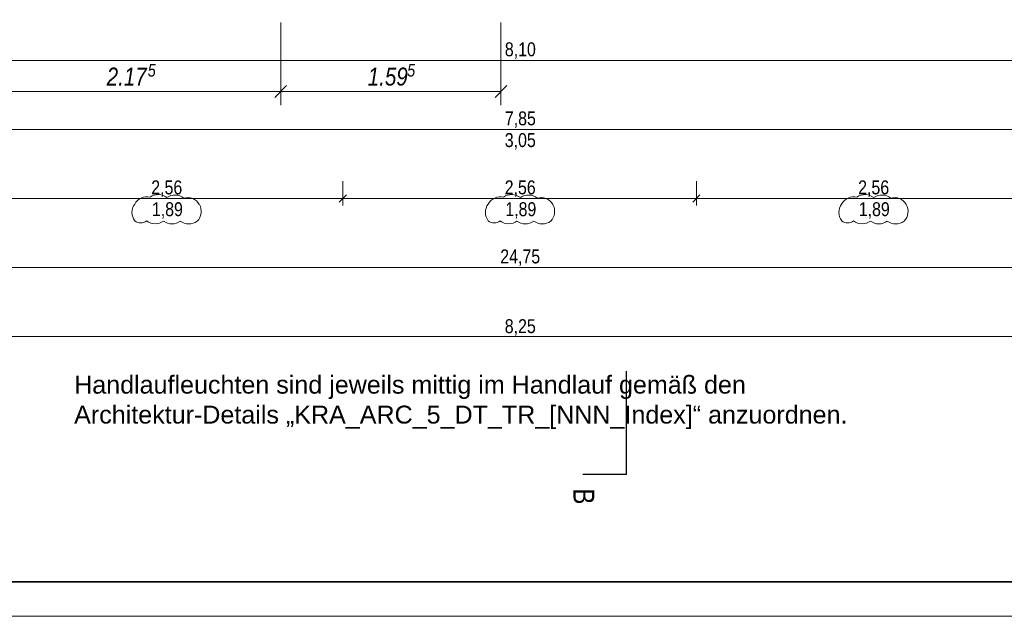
# Model space of a CAD drawing. Extents: x -620 to 300, y 62 to 1112.
# Tile 50 of 226: x -280 to -138, y 62 to 149. Entities that reach past the tile are written whole.
import ezdxf
from ezdxf.lldxf.tags import DXFTag

# ---------------------------------------------------------------- set-up
doc = ezdxf.new("R2010")
doc.units = 0
doc.layers.get('0').update_dxf_attribs({"lineweight": 13})
for name, color, linetype, lineweight, true_color in [('00_E_ST_Handlaufleuchte_Bem', 7, 'Continuous', 5, 0x7d7d00), ('70 -76 Bemaßung- 2 Allgemein', 9, 'Continuous', 5, 0x808080), ('70 -77 Revision- 2 Wolken', 7, 'Continuous', 18, 0x944cff)]:
    doc.layers.add(name, color=color, linetype=linetype, lineweight=lineweight, true_color=true_color)
for name, color, linetype, lineweight in [('70 -72 Beschriftung- 6 Schnittverläufe', 7, 'STRICHPUNKT2-A06CPVSFL0', 25), ('iwb_Plankopf Rahmen', 7, 'Continuous', 35), ('Keine-A06CPVSEL0', 7, 'Continuous', 9)]:
    doc.layers.add(name, color=color, linetype=linetype, lineweight=lineweight)
doc.styles.get("Standard").update_dxf_attribs({"font": 'ARIALN.TTF'})
tags = doc.linetypes.add('STRICHPUNKT2-A06CPVSFL0', pattern=[12.7, 6.35, -3.175, 0, -3.175]).pattern_tags.tags
tags[10:11] = [DXFTag(74, 4), DXFTag(75, 0), DXFTag(340, '0'), DXFTag(46, 0.0), DXFTag(50, 0.0), DXFTag(44, 0.0), DXFTag(45, 0.0)]
tags[8:9] = [DXFTag(74, 4), DXFTag(75, 0), DXFTag(340, '0'), DXFTag(46, 0.0), DXFTag(50, 0.0), DXFTag(44, 0.0), DXFTag(45, 0.0)]
tags[6:7] = [DXFTag(74, 4), DXFTag(75, 0), DXFTag(340, '0'), DXFTag(46, 0.0), DXFTag(50, 0.0), DXFTag(44, 0.0), DXFTag(45, 0.0)]
tags[4:5] = [DXFTag(74, 4), DXFTag(75, 0), DXFTag(340, '0'), DXFTag(46, 0.0), DXFTag(50, 0.0), DXFTag(44, 0.0), DXFTag(45, 0.0)]

# ---------------------------------------------------------------- blocks, each defined once
blk = doc.blocks.new('Referenz-A06CPVSGL0')
at = {"layer": '70 -72 Beschriftung- 6 Schnittverläufe', "color": 0, "linetype": 'STRICHPUNKT2-A06CPVSFL0', "ltscale": 0.25}
blk.add_line((-192.58, 82.95), (-192.58, 97.95), dxfattribs=at)
at = {"layer": '70 -76 Bemaßung- 2 Allgemein', "color": 0, "linetype": 'Continuous', "ltscale": 0.13}
for p, q in [((-128.14, 142.95), (-288.02, 142.95)), ((-128.14, 142.95), (-288.02, 142.95)), ((-130.64, 132.95), (-285.52, 132.95)), ((-233.68, 125.45), (-233.68, 121.95)), ((-233.68, 125.45), (-233.68, 121.95)), ((-182.48, 125.45), (-182.48, 121.95)), ((-182.48, 125.45), (-182.48, 121.95)), ((-234.74, 122.95), (-283.82, 122.95)), ((-232.68, 122.95), (-234.74, 122.95)), ((-234.68, 122.95), (-232.62, 122.95)), ((-183.54, 122.95), (-232.62, 122.95)), ((-181.48, 122.95), (-183.54, 122.95)), ((-183.48, 122.95), (-181.42, 122.95)), ((-132.34, 122.95), (-181.42, 122.95)), ((38.36, 112.95), (-454.52, 112.95)), ((-126.64, 102.95), (-289.52, 102.95))]:
    blk.add_line(p, q, dxfattribs=at)
at = {"layer": '70 -76 Bemaßung- 2 Allgemein', "color": 0, "linetype": 'Continuous', "lineweight": 20, "ltscale": 0.2}
for p, q in [((-233.15, 123.48), (-234.21, 122.42)), ((-234.21, 122.42), (-233.15, 123.48)), ((-181.95, 123.48), (-183.01, 122.42)), ((-183.01, 122.42), (-181.95, 123.48))]:
    blk.add_line(p, q, dxfattribs=at)
at = {"layer": '70 -77 Revision- 2 Wolken', "color": 0, "linetype": 'Continuous', "ltscale": 0.18}
for centre, major_axis in [((-262.05, 121.17), (-0.84, 1.85)), ((-262.05, 121.17), (0.44, 1.98)), ((-260.44, 121.49), (0.06, 2.03)), ((-260.44, 121.49), (1.27, 1.59)), ((-258, 121.42), (0.06, 2.03)), ((-258, 121.42), (1.27, 1.59)), ((-256.22, 121.05), (0.77, 1.88)), ((-256.22, 121.05), (1.74, 1.05)), ((-210.85, 121.17), (-0.84, 1.85)), ((-210.85, 121.17), (0.44, 1.98)), ((-209.24, 121.49), (0.06, 2.03)), ((-209.24, 121.49), (1.27, 1.59)), ((-206.8, 121.42), (0.06, 2.03)), ((-206.8, 121.42), (1.27, 1.59)), ((-205.02, 121.05), (0.77, 1.88)), ((-205.02, 121.05), (1.74, 1.05)), ((-159.65, 121.17), (-0.84, 1.85)), ((-159.65, 121.17), (0.44, 1.98)), ((-158.04, 121.49), (0.06, 2.03)), ((-158.04, 121.49), (1.27, 1.59)), ((-155.6, 121.42), (0.06, 2.03)), ((-155.6, 121.42), (1.27, 1.59)), ((-153.82, 121.05), (0.77, 1.88)), ((-153.82, 121.05), (1.74, 1.05)), ((-262.2, 120.93), (-1.63, 1.22)), ((-256.24, 121.09), (2.02, -0.26)), ((-211, 120.93), (-1.63, 1.22)), ((-205.04, 121.09), (2.02, -0.26)), ((-159.8, 120.93), (-1.63, 1.22)), ((-153.84, 121.09), (2.02, -0.26)), ((-262.2, 120.93), (-2.03, 0)), ((-256.24, 121.09), (1.46, -1.42)), ((-211, 120.93), (-2.03, 0)), ((-205.04, 121.09), (1.46, -1.42)), ((-159.8, 120.93), (-2.03, 0)), ((-153.84, 121.09), (1.46, -1.42)), ((-262.96, 120.86), (-0.87, -1.15)), ((-262.96, 120.86), (-0.01, -1.44)), ((-260.87, 121.32), (-1.23, -1.62)), ((-260.87, 121.32), (-0.01, -2.03)), ((-258.43, 121.31), (-1.23, -1.62)), ((-258.43, 121.31), (-0.01, -2.03)), ((-256, 121.3), (-1.23, -1.62)), ((-256, 121.3), (-0.01, -2.03)), ((-211.76, 120.86), (-0.87, -1.15)), ((-211.76, 120.86), (-0.01, -1.44)), ((-209.67, 121.32), (-1.23, -1.62)), ((-209.67, 121.32), (-0.01, -2.03)), ((-207.23, 121.31), (-1.23, -1.62)), ((-207.23, 121.31), (-0.01, -2.03)), ((-204.8, 121.3), (-1.23, -1.62)), ((-204.8, 121.3), (-0.01, -2.03)), ((-160.56, 120.86), (-0.87, -1.15)), ((-160.56, 120.86), (-0.01, -1.44)), ((-158.47, 121.32), (-1.23, -1.62)), ((-158.47, 121.32), (-0.01, -2.03)), ((-156.03, 121.31), (-1.23, -1.62)), ((-156.03, 121.31), (-0.01, -2.03)), ((-153.6, 121.3), (-1.23, -1.62)), ((-153.6, 121.3), (-0.01, -2.03))]:
    blk.add_ellipse(centre, major_axis=major_axis, ratio=1, start_param=0, end_param=0.643501, dxfattribs=at)
at = {"layer": 'Keine-A06CPVSEL0', "color": 0, "lineweight": 25}
blk.add_line((-192.58, 82.95), (-198.93, 82.95), dxfattribs=at)
at = {"layer": '70 -76 Bemaßung- 2 Allgemein', "color": 0, "linetype": 'Continuous', "ltscale": 0.13, "char_height": 2.0138, "attachment_point": 1}
for s, insert in [('{\\fArial Narrow;8,10}', (-210.22, 145.57)), ('{\\fArial Narrow;8,10}', (-210.22, 145.57)), ('{\\fArial Narrow;7,85}', (-210.22, 135.57)), ('{\\fArial Narrow;3,05}', (-210.23, 132.42)), ('{\\fArial Narrow;2,56}', (-261.44, 125.57)), ('{\\fArial Narrow;2,56}', (-210.24, 125.57)), ('{\\fArial Narrow;2,56}', (-159.04, 125.57)), ('{\\fArial Narrow;1,89}', (-261.35, 122.41)), ('{\\fArial Narrow;1,89}', (-210.15, 122.41)), ('{\\fArial Narrow;1,89}', (-158.95, 122.41)), ('{\\fArial Narrow;24,75}', (-210.88, 115.57)), ('{\\fArial Narrow;8,25}', (-210.23, 105.47))]:
    blk.add_mtext(s, dxfattribs=dict(at, insert=insert))
at = {"layer": 'Keine-A06CPVSEL0', "color": 0, "linetype": 'Continuous', "ltscale": 0.13, "insert": (-197.26, 80.95), "char_height": 3.0207, "attachment_point": 1, "rotation": 270}
blk.add_mtext('{\\fArial Narrow;B}', dxfattribs=at)
blk = doc.blocks.new('Maß-A06CPVU0L0')
at = {"color": 0, "linetype": 'ByBlock', "lineweight": -2, "ltscale": 0.13}
for p, q in [((-242.68, 136.45), (-242.68, 148.45)), ((-210.78, 136.45), (-210.78, 148.45)), ((-241.83, 139.3), (-243.53, 137.6)), ((-242.68, 138.45), (-210.78, 138.45)), ((-209.93, 139.3), (-211.63, 137.6))]:
    blk.add_line(p, q, dxfattribs=at)
at = {"color": 0, "linetype": 'ByBlock', "lineweight": -2, "ltscale": 0.13, "attachment_point": 1}
for s, insert, char_height in [('{\\fArial Narrow|b0|i1;1.59}', (-230.08, 141.92), 2.6), ('{\\fArial Narrow|b0|i1;5}', (-224.37, 142.44), 1.82)]:
    blk.add_mtext(s, dxfattribs=dict(at, insert=insert, char_height=char_height))
blk = doc.blocks.new('Maß-A06CPVU4L0')
at = {"color": 0, "linetype": 'ByBlock', "lineweight": -2, "ltscale": 0.13}
for p, q in [((-286.18, 136.45), (-286.18, 148.45)), ((-242.68, 136.45), (-242.68, 148.45)), ((-287.03, 137.6), (-285.33, 139.3)), ((-242.68, 138.45), (-286.18, 138.45)), ((-243.53, 137.6), (-241.83, 139.3))]:
    blk.add_line(p, q, dxfattribs=at)
at = {"color": 0, "linetype": 'ByBlock', "lineweight": -2, "ltscale": 0.13, "attachment_point": 1}
for s, insert, char_height in [('{\\fArial Narrow|b0|i1;2.17}', (-267.89, 141.92), 2.6), ('{\\fArial Narrow|b0|i1;5}', (-261.95, 142.44), 1.82)]:
    blk.add_mtext(s, dxfattribs=dict(at, insert=insert, char_height=char_height))

msp = doc.modelspace()

# ---------------------------------------------------------------- linework, layer by layer
at = {"layer": 'iwb_Plankopf Rahmen', "color": 8, "lineweight": 13, "ltscale": 0.13, "true_color": 0x808080}
msp.add_lwpolyline([(300.35, 62.43), (-619.65, 62.43), (-619.65, 1112.43), (300.35, 1112.43), (300.35, 62.43)], close=True, dxfattribs=at)
at = {"layer": 'iwb_Plankopf Rahmen', "ltscale": 0.35}
msp.add_lwpolyline([(-599.65, 67.43), (-599.65, 1107.43), (295.35, 1107.43), (295.35, 67.43), (-599.65, 67.43)], close=True, dxfattribs=at)

# ---------------------------------------------------------------- block references
at = {"color": 8, "lineweight": 13, "ltscale": 0.13, "true_color": 0x808080}
msp.add_blockref('Referenz-A06CPVSGL0', (0, 0), dxfattribs=at)
at = {"layer": '00_E_ST_Handlaufleuchte_Bem', "ltscale": 0.13}
for name in ['Maß-A06CPVU4L0', 'Maß-A06CPVU0L0']:
    msp.add_blockref(name, (0, 0), dxfattribs=at)

# ---------------------------------------------------------------- texts
at = {"layer": '00_E_ST_Handlaufleuchte_Bem', "ltscale": 0.13, "char_height": 2.6, "attachment_point": 1}
for s, insert in [('{\\fArial;Handlaufleuchten sind jeweils mittig im Handlauf gemäß den }', (-272.61, 97.29)), ('{\\fArial;Architektur-Details „KRA_ARC_5_DT_TR_[NNN_Index]“ anzuordnen.}', (-272.61, 92.95))]:
    msp.add_mtext(s, dxfattribs=dict(at, insert=insert))

doc.saveas('drawing.dxf')
